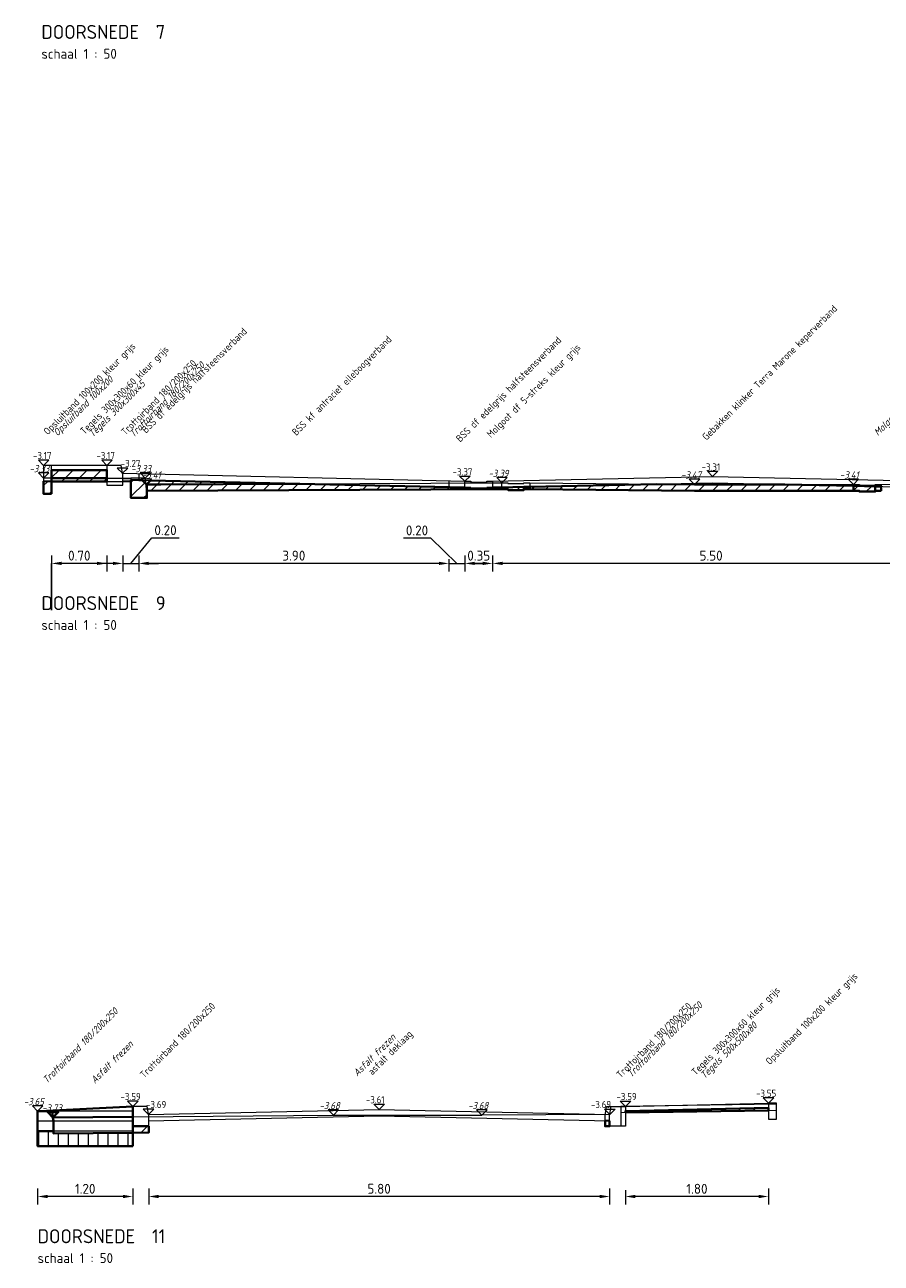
# Model space of a CAD drawing. Header units: metres. Extents: x 162359 to 162848, y 502589 to 502892.
# Tile 4 of 49: x 162791 to 162802, y 502673 to 502689. Entities that reach past the tile are written whole.
import ezdxf

# ---------------------------------------------------------------- set-up
doc = ezdxf.new("R2010")
doc.units = ezdxf.units.M
doc.linetypes.add('DGN2', pattern=[10.152526, 5.076263, -5.076263])
for name, color, linetype, lineweight in [('DD-LIJNDIKTE25', 7, 'Continuous', 13), ('N-BH-GW-GROND_ZAND_CUNETZAND-WERK-A', 7, 'Continuous', 40), ('N-WB-TEKST18', 7, 'Continuous', 13), ('N-WE-GW-OPHOGING-WERK-A-50', 92, 'Continuous', 18), ('V-BH-VH-KANTOPSLUITING_TROTTOIRBAND-SD', 6, 'Continuous', 30), ('V-WB-VERHARDING-MATERIAALGRENS', 6, 'DGN2', 0), ('X-XX-AL-DETAIL1-GD', 7, 'Continuous', 25), ('X-XX-AL-M', 7, 'Continuous', 18), ('X-XX-AL-T25', 7, 'Continuous', 25), ('X-XX-AL-T35', 50, 'Continuous', 35)]:
    doc.layers.add(name, color=color, linetype=linetype, lineweight=lineweight)
doc.styles.add('ISO', font='isocp3.shx', dxfattribs={"height": 0.36})
doc.styles.add('NLCS-ISO-M50-T25', font='NLCS-ISO.ttf', dxfattribs={"height": 0.125})
doc.styles.add('NLCS-ISO-M50-T35', font='NLCS-ISO.ttf', dxfattribs={"height": 0.175})
doc.dimstyles.new('NLCS-M50-T25-PIJL_L2_H2', dxfattribs={"dimscale": 0.05, "dimtxt": 2.5, "dimasz": 2.5, "dimexe": 2, "dimexo": 2, "dimgap": 0.7, "dimtad": 1, "dimzin": 0, "dimdsep": 46, "dimtxsty": 'NLCS-ISO-M50-T25', "dimcen": 0, "dimdle": 2, "dimclrd": 256, "dimclre": 256, "dimclrt": 256, "dimazin": 0, "dimtfac": 1, "dimtdec": 3, "dimtofl": 0, "dimtmove": 0, "dimatfit": 3, "dimfxl": 2, "dimfxlon": 1, "dimtfillclr": 256, "dimtolj": 1, "dimtzin": 0, "dimlwd": -1, "dimlwe": -1, "dimarcsym": 0})
pattern_1 = [(225, (0, 0), (0.088388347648, -0.088388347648), [])]
pattern_2 = [(180, (0, 0), (-1e-17, -0.125), [])]

# ---------------------------------------------------------------- blocks, each defined once
blk = doc.blocks.new('*D185')
at = {"layer": 'X-XX-AL-M', "transparency": 16777216}
for p, q in [((162791.537, 502682.114), (162791.537, 502681.914)), ((162792.234, 502682.114), (162792.234, 502681.914)), ((162792.109, 502682.014), (162791.662, 502682.014))]:
    blk.add_line(p, q, dxfattribs=at)
for points in [[(162791.662, 502682.035), (162791.662, 502681.994), (162791.537, 502682.014)], [(162792.109, 502682.035), (162792.109, 502681.994), (162792.234, 502682.014)]]:
    blk.add_solid(points, dxfattribs=at)
at = {"layer": 'X-XX-AL-M', "transparency": 16777216, "insert": (162791.886, 502682.112), "char_height": 0.125, "attachment_point": 5, "style": 'NLCS-ISO-M50-T25'}
blk.add_mtext('\\A1;0.70', dxfattribs=at)
blk = doc.blocks.new('*D186')
at = {"layer": 'X-XX-AL-M', "transparency": 16777216}
for p, q in [((162792.634, 502682.114), (162792.634, 502681.914)), ((162796.413, 502682.014), (162792.759, 502682.014)), ((162796.538, 502682.067), (162796.538, 502681.914))]:
    blk.add_line(p, q, dxfattribs=at)
for points in [[(162792.759, 502682.035), (162792.759, 502681.994), (162792.634, 502682.014)], [(162796.413, 502682.035), (162796.413, 502681.994), (162796.538, 502682.014)]]:
    blk.add_solid(points, dxfattribs=at)
at = {"layer": 'X-XX-AL-M', "transparency": 16777216, "insert": (162794.586, 502682.112), "char_height": 0.125, "attachment_point": 5, "style": 'NLCS-ISO-M50-T25'}
blk.add_mtext('\\A1;3.90', dxfattribs=at)
blk = doc.blocks.new('*D187')
at = {"layer": 'X-XX-AL-M', "transparency": 16777216}
for p, q in [((162796.309, 502682.331), (162795.964, 502682.331)), ((162796.638, 502682.014), (162796.309, 502682.331)), ((162796.413, 502682.014), (162796.288, 502682.014)), ((162796.538, 502682.014), (162796.538, 502681.914)), ((162796.538, 502682.014), (162796.738, 502682.014)), ((162796.738, 502682.014), (162796.738, 502681.914)), ((162796.863, 502682.014), (162796.988, 502682.014))]:
    blk.add_line(p, q, dxfattribs=at)
for points in [[(162796.413, 502682.035), (162796.413, 502681.994), (162796.538, 502682.014)], [(162796.863, 502682.035), (162796.863, 502681.994), (162796.738, 502682.014)]]:
    blk.add_solid(points, dxfattribs=at)
at = {"layer": 'X-XX-AL-M', "transparency": 16777216, "insert": (162796.136, 502682.429), "char_height": 0.125, "attachment_point": 5, "style": 'NLCS-ISO-M50-T25'}
blk.add_mtext('\\A1;0.20', dxfattribs=at)
blk = doc.blocks.new('*D188')
at = {"layer": 'X-XX-AL-M', "transparency": 16777216}
for p, q in [((162796.738, 502682.114), (162796.738, 502681.914)), ((162797.088, 502682.114), (162797.088, 502681.914)), ((162796.963, 502682.014), (162796.863, 502682.014))]:
    blk.add_line(p, q, dxfattribs=at)
for points in [[(162796.863, 502682.035), (162796.863, 502681.994), (162796.738, 502682.014)], [(162796.963, 502682.035), (162796.963, 502681.994), (162797.088, 502682.014)]]:
    blk.add_solid(points, dxfattribs=at)
at = {"layer": 'X-XX-AL-M', "transparency": 16777216, "insert": (162796.913, 502682.112), "char_height": 0.125, "attachment_point": 5, "style": 'NLCS-ISO-M50-T25'}
blk.add_mtext('\\A1;0.35', dxfattribs=at)
blk = doc.blocks.new('*D189')
at = {"layer": 'X-XX-AL-M', "transparency": 16777216}
for p, q in [((162802.586, 502682.101), (162802.586, 502681.914)), ((162797.088, 502682.021), (162797.088, 502681.914)), ((162802.461, 502682.014), (162797.213, 502682.014))]:
    blk.add_line(p, q, dxfattribs=at)
for points in [[(162797.213, 502682.035), (162797.213, 502681.994), (162797.088, 502682.014)], [(162802.461, 502682.035), (162802.461, 502681.994), (162802.586, 502682.014)]]:
    blk.add_solid(points, dxfattribs=at)
at = {"layer": 'X-XX-AL-M', "transparency": 16777216, "insert": (162799.837, 502682.112), "char_height": 0.125, "attachment_point": 5, "style": 'NLCS-ISO-M50-T25'}
blk.add_mtext('\\A1;5.50', dxfattribs=at)
blk = doc.blocks.new('*D156')
at = {"layer": 'X-XX-AL-M', "transparency": 16777216}
for p, q in [((162792.759, 502674.147), (162792.759, 502673.947)), ((162798.559, 502674.147), (162798.559, 502673.947)), ((162798.434, 502674.047), (162792.884, 502674.047))]:
    blk.add_line(p, q, dxfattribs=at)
for points in [[(162792.884, 502674.068), (162792.884, 502674.026), (162792.759, 502674.047)], [(162798.434, 502674.068), (162798.434, 502674.026), (162798.559, 502674.047)]]:
    blk.add_solid(points, dxfattribs=at)
at = {"layer": 'X-XX-AL-M', "transparency": 16777216, "insert": (162795.659, 502674.144), "char_height": 0.125, "attachment_point": 5, "style": 'NLCS-ISO-M50-T25'}
blk.add_mtext('\\A1;5.80', dxfattribs=at)
blk = doc.blocks.new('*D157')
at = {"layer": 'X-XX-AL-M', "transparency": 16777216}
for p, q in [((162798.759, 502674.128), (162798.759, 502673.947)), ((162800.559, 502674.147), (162800.559, 502673.947)), ((162800.434, 502674.047), (162798.884, 502674.047))]:
    blk.add_line(p, q, dxfattribs=at)
for points in [[(162798.884, 502674.068), (162798.884, 502674.026), (162798.759, 502674.047)], [(162800.434, 502674.068), (162800.434, 502674.026), (162800.559, 502674.047)]]:
    blk.add_solid(points, dxfattribs=at)
at = {"layer": 'X-XX-AL-M', "transparency": 16777216, "insert": (162799.659, 502674.144), "char_height": 0.125, "attachment_point": 5, "style": 'NLCS-ISO-M50-T25'}
blk.add_mtext('\\A1;1.80', dxfattribs=at)
blk = doc.blocks.new('*D132')
at = {"layer": 'X-XX-AL-M', "transparency": 16777216}
for p, q in [((162791.361, 502674.147), (162791.361, 502673.947)), ((162792.559, 502674.147), (162792.559, 502673.947)), ((162792.434, 502674.047), (162791.486, 502674.047))]:
    blk.add_line(p, q, dxfattribs=at)
for points in [[(162791.486, 502674.068), (162791.486, 502674.026), (162791.361, 502674.047)], [(162792.434, 502674.068), (162792.434, 502674.026), (162792.559, 502674.047)]]:
    blk.add_solid(points, dxfattribs=at)
at = {"layer": 'X-XX-AL-M', "transparency": 16777216, "insert": (162791.96, 502674.144), "char_height": 0.125, "attachment_point": 5, "style": 'NLCS-ISO-M50-T25'}
blk.add_mtext('\\A1;1.20', dxfattribs=at)
blk = doc.blocks.new('*D393')
at = {"layer": 'X-XX-AL-M', "transparency": 16777216}
for p, q in [((162792.534, 502682.014), (162792.798, 502682.335)), ((162792.798, 502682.335), (162793.143, 502682.335)), ((162792.434, 502682.114), (162792.434, 502681.914)), ((162792.634, 502682.114), (162792.634, 502681.914)), ((162792.309, 502682.014), (162792.184, 502682.014)), ((162792.434, 502682.014), (162792.634, 502682.014)), ((162792.759, 502682.014), (162792.884, 502682.014))]:
    blk.add_line(p, q, dxfattribs=at)
for points in [[(162792.309, 502682.035), (162792.309, 502681.994), (162792.434, 502682.014)], [(162792.759, 502682.035), (162792.759, 502681.994), (162792.634, 502682.014)]]:
    blk.add_solid(points, dxfattribs=at)
at = {"layer": 'X-XX-AL-M', "transparency": 16777216, "insert": (162792.971, 502682.432), "char_height": 0.125, "attachment_point": 5, "style": 'NLCS-ISO-M50-T25'}
blk.add_mtext('\\A1;0.20', dxfattribs=at)

msp = doc.modelspace()

# ---------------------------------------------------------------- hatches: boundary and pattern name
at = {"layer": 'N-WE-GW-OPHOGING-WERK-A-50'}
h = msp.add_hatch(dxfattribs=at)
h.set_pattern_fill('AGW-WERK_ONTGRAVEN-SO', color=256, scale=0.025, angle=90, pattern_type=2)
h.set_pattern_definition(pattern_1)
h.paths.add_polyline_path([(162792.234, 502683.088), (162791.537, 502683.088), (162791.537, 502683.188), (162792.234, 502683.188)])
h = msp.add_hatch(dxfattribs=at)
h.set_pattern_fill('AGW-WERK_ONTGRAVEN-SO', color=256, scale=0.025, angle=90, pattern_type=2)
h.set_pattern_definition(pattern_1)
h.paths.add_polyline_path([(162791.537, 502682.888), (162791.437, 502682.888), (162791.437, 502683.048), (162791.537, 502683.043)])
h = msp.add_hatch(dxfattribs=at)
h.set_pattern_fill('AGW-WERK_ONTGRAVEN-SO', color=256, scale=0.025, angle=90, pattern_type=2)
h.set_pattern_definition(pattern_1)
h.paths.add_polyline_path([(162791.537, 502683.043), (162791.537, 502683.088), (162792.234, 502683.088), (162792.234, 502683.043)])
h = msp.add_hatch(dxfattribs=at)
h.set_pattern_fill('AGW-WERK_ONTGRAVEN-SO', color=256, scale=0.025, angle=90, pattern_type=2)
h.set_pattern_definition(pattern_1)
h.paths.add_polyline_path([(162792.634, 502683.062), (162792.635, 502683.063), (162792.675, 502683.062), (162792.73, 502683.008), (162792.736, 502682.927), (162792.736, 502682.838), (162792.536, 502682.838), (162792.536, 502683.065), (162792.634, 502683.063)])
h = msp.add_hatch(dxfattribs=at)
h.set_pattern_fill('AGW-WERK_ONTGRAVEN-SO', color=256, scale=0.025, angle=90, pattern_type=2)
h.set_pattern_definition(pattern_1)
h.paths.add_polyline_path([(162792.73, 502683.008), (162792.782, 502683.059), (162794.663, 502683.016), (162792.913, 502683.008)])
h = msp.add_hatch(dxfattribs=at)
h.set_pattern_fill('AGW-WERK_ONTGRAVEN-SO', color=256, scale=0.025, angle=90, pattern_type=2)
h.set_pattern_definition(pattern_1)
h.paths.add_polyline_path([(162792.736, 502682.927), (162792.736, 502682.968), (162792.734, 502683.007), (162794.663, 502683.016), (162796.738, 502682.968), (162796.814, 502682.958), (162797.014, 502682.958), (162797.088, 502682.968), (162797.205, 502682.97), (162797.205, 502682.948), (162797.205, 502682.948)])
h = msp.add_hatch(dxfattribs=at)
h.set_pattern_fill('AGW-WERK_ONTGRAVEN-SO', color=256, scale=0.025, angle=90, pattern_type=2)
h.set_pattern_definition(pattern_1)
h.paths.add_polyline_path([(162799.628, 502683.008), (162800.765, 502683.008), (162801.628, 502682.989), (162801.628, 502682.928), (162799.628, 502682.928), (162797.556, 502682.948), (162797.556, 502682.978), (162799.148, 502683.012)])
h = msp.add_hatch(dxfattribs=at)
h.set_pattern_fill('AGW-WERK_ONTGRAVEN-SO', color=256, scale=0.025, angle=90, pattern_type=2)
h.set_pattern_definition(pattern_1)
h.paths.add_polyline_path([(162797.482, 502682.938), (162797.282, 502682.938), (162797.282, 502682.948), (162797.205, 502682.97), (162797.481, 502682.976)])
h = msp.add_hatch(dxfattribs=at)
h.set_pattern_fill('AGW-WERK_ONTGRAVEN-SO', color=256, scale=0.025, angle=90, pattern_type=2)
h.set_pattern_definition(pattern_1)
h.paths.add_polyline_path([(162797.556, 502682.978), (162797.556, 502682.948), (162797.482, 502682.948), (162797.482, 502682.938), (162797.481, 502682.976)])
h = msp.add_hatch(dxfattribs=at)
h.set_pattern_fill('AGW-WERK_ONTGRAVEN-SO', color=256, scale=0.025, angle=90, pattern_type=2)
h.set_pattern_definition(pattern_1)
h.paths.add_polyline_path([(162801.904, 502682.918), (162801.704, 502682.918), (162801.704, 502682.928), (162801.628, 502682.928), (162801.628, 502682.989), (162801.903, 502682.983)])
h = msp.add_hatch(dxfattribs=at)
h.set_pattern_fill('AGW-WERK_ONTGRAVEN-SO', color=256, scale=0.025, angle=90, pattern_type=2)
h.set_pattern_definition(pattern_1)
h.paths.add_polyline_path([(162801.978, 502682.928), (162801.904, 502682.928), (162801.904, 502682.918), (162801.903, 502682.983), (162801.978, 502682.981)])
h = msp.add_hatch(dxfattribs=at)
h.set_pattern_fill('AGW-WERK_ONTGRAVEN-SO', color=256, scale=0.025, angle=45, pattern_type=2)
h.set_pattern_definition(pattern_2)
h.paths.add_polyline_path([(162791.488, 502675.107), (162791.554, 502675.041), (162791.561, 502675.001), (162791.561, 502674.871), (162791.361, 502674.871), (162791.361, 502675.121), (162791.478, 502675.121)])
h = msp.add_hatch(dxfattribs=at)
h.set_pattern_fill('AGW-WERK_ONTGRAVEN-SO', color=256, scale=0.025, angle=45, pattern_type=2)
h.set_pattern_definition(pattern_2)
h.paths.add_polyline_path([(162791.473, 502675.127), (162792.559, 502675.181), (162792.559, 502675.049), (162791.554, 502675.041), (162791.621, 502675.107), (162791.541, 502675.121), (162791.478, 502675.121)])
h = msp.add_hatch(dxfattribs=at)
h.set_pattern_fill('AGW-WERK_ONTGRAVEN-SO', color=256, scale=0.025, angle=90, pattern_type=2)
h.set_pattern_definition(pattern_1)
h.paths.add_polyline_path([(162798.759, 502675.102), (162798.759, 502675.121), (162800.559, 502675.161), (162800.559, 502675.129)])
h = msp.add_hatch(dxfattribs=at)
h.set_pattern_fill('AGW-WERK_ONTGRAVEN-SO', color=256, scale=0.025, angle=45, pattern_type=2)
h.set_pattern_definition(pattern_2)
h.paths.add_polyline_path([(162792.559, 502675.049), (162792.559, 502674.849), (162791.561, 502674.841), (162791.561, 502675.001), (162791.554, 502675.041)])
h = msp.add_hatch(dxfattribs=at)
h.set_pattern_fill('AGW-WERK_ONTGRAVEN-SO', color=256, scale=0.025, angle=90, pattern_type=2)
h.set_pattern_definition(pattern_1)
h.paths.add_polyline_path([(162792.559, 502674.931), (162792.759, 502674.931), (162792.759, 502674.851), (162792.559, 502674.849)])
h.paths.add_polyline_path([(162798.559, 502675.001), (162798.559, 502674.931), (162798.502, 502674.931), (162798.502, 502675.002)])
h = msp.add_hatch(dxfattribs=at)
h.set_pattern_fill('AGW-WERK_ONTGRAVEN-SO', color=256, scale=0.025, angle=315, pattern_type=2)
h.set_pattern_definition([(90, (0, 0), (-0.125, 5e-12), [])])
h.paths.add_polyline_path([(162792.559, 502674.681), (162791.361, 502674.681), (162791.361, 502674.871), (162791.561, 502674.871), (162791.561, 502674.841), (162792.559, 502674.849)])

# ---------------------------------------------------------------- linework, layer by layer
at = {"layer": 'DD-LIJNDIKTE25'}
for p, q in [((162792.234, 502683.248), (162791.537, 502683.248)), ((162792.234, 502683.188), (162791.537, 502683.188)), ((162792.43, 502683.148), (162796.738, 502683.048)), ((162792.434, 502683.068), (162796.738, 502682.968)), ((162792.634, 502683.142), (162792.634, 502683.062)), ((162796.538, 502683.052), (162796.538, 502682.972)), ((162798.759, 502675.181), (162800.559, 502675.221)), ((162792.559, 502675.181), (162791.361, 502675.121)), ((162798.759, 502675.121), (162800.559, 502675.161))]:
    msp.add_line(p, q, dxfattribs=at)
at = {"layer": 'DD-LIJNDIKTE25', "flags": 128}
for points in [[(162791.437, 502683.048), (162791.537, 502683.048), (162791.537, 502683.248), (162791.437, 502683.248), (162791.437, 502683.048)], [(162792.434, 502683.128), (162792.414, 502683.248), (162792.414, 502683.248), (162792.234, 502683.248), (162792.234, 502682.998), (162792.434, 502682.998), (162792.434, 502683.128)], [(162796.738, 502682.968), (162796.738, 502683.048), (162796.813, 502683.048), (162796.813, 502683.038), (162797.013, 502683.038), (162797.013, 502683.048), (162797.088, 502683.048), (162797.088, 502682.968), (162797.014, 502682.968), (162797.014, 502682.958), (162796.814, 502682.958), (162796.814, 502682.968), (162796.738, 502682.968)], [(162797.086, 502683.048), (162799.856, 502683.108), (162802.588, 502683.048)], [(162797.088, 502682.968), (162799.856, 502683.028), (162802.586, 502682.968)], [(162800.559, 502675.021), (162800.659, 502675.021), (162800.659, 502675.221), (162800.559, 502675.221), (162800.559, 502675.021)], [(162792.759, 502675.061), (162792.739, 502675.181), (162792.559, 502675.181), (162792.559, 502674.931), (162792.759, 502674.931), (162792.759, 502675.061)], [(162792.755, 502675.081), (162795.659, 502675.141), (162798.563, 502675.081)], [(162798.559, 502675.061), (162798.579, 502675.181), (162798.759, 502675.181), (162798.759, 502674.931), (162798.559, 502674.931), (162798.559, 502675.061)], [(162792.757, 502675.001), (162795.659, 502675.061), (162798.561, 502675.001)]]:
    msp.add_lwpolyline(points, dxfattribs=at)
at = {"layer": 'N-BH-GW-GROND_ZAND_CUNETZAND-WERK-A'}
for p, q in [((162791.488, 502675.107), (162791.621, 502675.107)), ((162792.559, 502674.931), (162792.559, 502674.681))]:
    msp.add_line(p, q, dxfattribs=at)
at = {"layer": 'N-BH-GW-GROND_ZAND_CUNETZAND-WERK-A', "flags": 128}
for points in [[(162792.234, 502683.088), (162791.537, 502683.088), (162791.537, 502683.188), (162792.234, 502683.188), (162792.234, 502683.088)], [(162791.537, 502682.888), (162791.437, 502682.888), (162791.437, 502683.048), (162791.537, 502683.043), (162791.537, 502682.888)], [(162791.537, 502683.043), (162791.537, 502683.088), (162792.234, 502683.088), (162792.234, 502683.043), (162791.537, 502683.043)], [(162792.634, 502683.062), (162792.635, 502683.063), (162792.675, 502683.062), (162792.73, 502683.008), (162792.736, 502682.927), (162792.736, 502682.838), (162792.536, 502682.838), (162792.536, 502683.065), (162792.634, 502683.063), (162792.634, 502683.062)], [(162792.913, 502683.008), (162792.73, 502683.008), (162792.782, 502683.059), (162794.663, 502683.016)], [(162792.736, 502682.927), (162792.736, 502682.968), (162792.734, 502683.007), (162794.663, 502683.016), (162796.738, 502682.968), (162796.814, 502682.958), (162797.014, 502682.958), (162797.088, 502682.968), (162797.205, 502682.97), (162797.205, 502682.948), (162797.205, 502682.948), (162792.736, 502682.927)], [(162801.628, 502682.928), (162799.628, 502682.928), (162797.556, 502682.948), (162797.556, 502682.978), (162799.148, 502683.012), (162799.628, 502683.008), (162800.765, 502683.008), (162801.628, 502682.989)], [(162797.482, 502682.938), (162797.282, 502682.938), (162797.282, 502682.948), (162797.205, 502682.97), (162797.481, 502682.976)], [(162797.205, 502682.948), (162797.205, 502682.97), (162797.282, 502682.948), (162797.205, 502682.948)], [(162797.556, 502682.948), (162797.482, 502682.948), (162797.482, 502682.938), (162797.481, 502682.976), (162797.556, 502682.978)], [(162801.904, 502682.918), (162801.704, 502682.918), (162801.704, 502682.928), (162801.628, 502682.928), (162801.628, 502682.989), (162801.903, 502682.983)], [(162801.978, 502682.928), (162801.904, 502682.928), (162801.904, 502682.918), (162801.903, 502682.983), (162801.978, 502682.981), (162801.978, 502682.928)], [(162791.561, 502675.001), (162791.561, 502674.871), (162791.361, 502674.871), (162791.361, 502675.121), (162791.478, 502675.121), (162791.488, 502675.107)], [(162791.473, 502675.127), (162792.559, 502675.181), (162792.559, 502675.049), (162791.554, 502675.041), (162791.621, 502675.107), (162791.541, 502675.121), (162791.478, 502675.121), (162791.473, 502675.127)], [(162791.543, 502675.107), (162791.554, 502675.041), (162791.488, 502675.107)], [(162791.554, 502675.041), (162791.543, 502675.107)], [(162798.759, 502675.102), (162798.759, 502675.121), (162800.559, 502675.161), (162800.559, 502675.129), (162798.759, 502675.102)], [(162792.559, 502675.049), (162792.559, 502674.849), (162791.561, 502674.841), (162791.561, 502675.001), (162791.554, 502675.041), (162792.559, 502675.049)], [(162792.559, 502674.931), (162792.759, 502674.931), (162792.759, 502674.851), (162792.559, 502674.849)], [(162798.559, 502675.001), (162798.559, 502674.931), (162798.502, 502674.931), (162798.502, 502675.002), (162798.559, 502675.001)], [(162792.559, 502674.681), (162791.361, 502674.681), (162791.361, 502674.871), (162791.561, 502674.871), (162791.561, 502674.841), (162792.559, 502674.849)]]:
    msp.add_lwpolyline(points, dxfattribs=at)
at = {"layer": 'N-WB-TEKST18', "flags": 128}
for points in [[(162791.437, 502683.248), (162791.504, 502683.314), (162791.371, 502683.314), (162791.437, 502683.248)], [(162792.234, 502683.248), (162792.3, 502683.314), (162792.168, 502683.314), (162792.234, 502683.248)], [(162792.43, 502683.148), (162792.497, 502683.214), (162792.364, 502683.214), (162792.43, 502683.148)], [(162799.856, 502683.108), (162799.79, 502683.174), (162799.922, 502683.174), (162799.856, 502683.108)], [(162796.738, 502683.048), (162796.671, 502683.114), (162796.804, 502683.114), (162796.738, 502683.048)], [(162792.559, 502675.181), (162792.625, 502675.247), (162792.493, 502675.247), (162792.559, 502675.181)], [(162798.759, 502675.181), (162798.693, 502675.247), (162798.826, 502675.247), (162798.759, 502675.181)], [(162800.559, 502675.221), (162800.625, 502675.287), (162800.493, 502675.287), (162800.559, 502675.221)], [(162792.755, 502675.081), (162792.822, 502675.147), (162792.689, 502675.147), (162792.755, 502675.081)], [(162795.659, 502675.141), (162795.593, 502675.207), (162795.725, 502675.207), (162795.659, 502675.141)], [(162798.563, 502675.081), (162798.497, 502675.147), (162798.629, 502675.147), (162798.563, 502675.081)]]:
    msp.add_lwpolyline(points, dxfattribs=at)
at = {"layer": 'V-BH-VH-KANTOPSLUITING_TROTTOIRBAND-SD', "linetype": 'DGN2', "lineweight": 0}
for p, q in [((162791.537, 502683.088), (162792.536, 502683.088)), ((162791.537, 502683.043), (162792.536, 502683.043)), ((162792.734, 502683.007), (162797.205, 502683.028)), ((162796.738, 502683.028), (162797.205, 502683.028)), ((162801.978, 502683.008), (162807.239, 502683.058)), ((162792.73, 502683.008), (162793.232, 502683.008)), ((162792.736, 502682.927), (162797.206, 502682.948)), ((162791.554, 502675.041), (162795.083, 502675.071)), ((162795.083, 502675.071), (162796.952, 502675.071)), ((162798.563, 502675.081), (162796.952, 502675.071)), ((162800.659, 502675.211), (162798.702, 502675.181)), ((162800.66, 502675.131), (162798.703, 502675.101)), ((162792.759, 502674.931), (162792.759, 502674.851)), ((162791.561, 502674.871), (162791.561, 502674.841)), ((162791.561, 502674.841), (162792.759, 502674.851))]:
    msp.add_line(p, q, dxfattribs=at)
at = {"layer": 'V-BH-VH-KANTOPSLUITING_TROTTOIRBAND-SD', "linetype": 'DGN2', "lineweight": 0, "flags": 128}
for points in [[(162791.437, 502682.888), (162791.537, 502682.888), (162791.537, 502683.088), (162791.437, 502683.088), (162791.437, 502682.888)], [(162792.736, 502682.968), (162792.716, 502683.088), (162792.536, 502683.088), (162792.536, 502682.838), (162792.736, 502682.838), (162792.736, 502682.968)], [(162797.205, 502682.948), (162797.205, 502683.028), (162797.28, 502683.028), (162797.281, 502683.018), (162797.481, 502683.018), (162797.481, 502683.028), (162797.556, 502683.028), (162797.556, 502682.948), (162797.482, 502682.948), (162797.482, 502682.938), (162797.282, 502682.938), (162797.282, 502682.948), (162797.205, 502682.948)], [(162797.556, 502683.028), (162799.628, 502683.008), (162801.628, 502683.008)], [(162797.556, 502682.948), (162799.628, 502682.928), (162801.628, 502682.928)], [(162801.628, 502682.928), (162801.628, 502683.008), (162801.703, 502683.008), (162801.703, 502682.998), (162801.903, 502682.998), (162801.903, 502683.008), (162801.978, 502683.008), (162801.978, 502682.928), (162801.904, 502682.928), (162801.904, 502682.918), (162801.704, 502682.918), (162801.704, 502682.928), (162801.628, 502682.928)], [(162791.561, 502675.001), (162791.541, 502675.121), (162791.361, 502675.121), (162791.361, 502674.871), (162791.561, 502674.871), (162791.561, 502675.001)], [(162798.502, 502675.061), (162798.522, 502675.181), (162798.702, 502675.181), (162798.702, 502674.931), (162798.502, 502674.931), (162798.502, 502675.061)]]:
    msp.add_lwpolyline(points, dxfattribs=at)
at = {"layer": 'V-WB-VERHARDING-MATERIAALGRENS', "flags": 128}
for points in [[(162791.437, 502683.088), (162791.504, 502683.154), (162791.371, 502683.154), (162791.437, 502683.088)], [(162792.716, 502683.088), (162792.783, 502683.154), (162792.65, 502683.154), (162792.716, 502683.088)], [(162792.73, 502683.008), (162792.796, 502683.074), (162792.664, 502683.074), (162792.73, 502683.008)], [(162797.205, 502683.028), (162797.272, 502683.094), (162797.139, 502683.094), (162797.205, 502683.028)], [(162799.628, 502683.008), (162799.695, 502683.074), (162799.562, 502683.074), (162799.628, 502683.008)], [(162801.628, 502683.008), (162801.694, 502683.074), (162801.562, 502683.074), (162801.628, 502683.008)], [(162791.361, 502675.121), (162791.427, 502675.187), (162791.295, 502675.187), (162791.361, 502675.121)], [(162791.554, 502675.041), (162791.621, 502675.107), (162791.488, 502675.107), (162791.554, 502675.041)], [(162795.083, 502675.071), (162795.149, 502675.137), (162795.017, 502675.137), (162795.083, 502675.071)], [(162796.952, 502675.071), (162797.019, 502675.137), (162796.886, 502675.137), (162796.952, 502675.071)]]:
    msp.add_lwpolyline(points, dxfattribs=at)
at = {"layer": 'X-XX-AL-DETAIL1-GD', "flags": 128}
msp.add_lwpolyline([(162791.537, 502682.014), (162791.537, 502681.427)], dxfattribs=at)
at = {"layer": 'X-XX-AL-M'}
for p, q in [((162792.559, 502674.931), (162792.559, 502674.681)), ((162791.361, 502674.871), (162791.361, 502674.681)), ((162792.559, 502674.681), (162791.361, 502674.681))]:
    msp.add_line(p, q, dxfattribs=at)

# ---------------------------------------------------------------- texts
at = {"layer": 'N-WB-TEKST18', "char_height": 0.09, "attachment_point": 7, "rotation": 45, "line_spacing_factor": 0.601667, "style": 'ISO'}
for s, insert in [('{\\C256;Gebakken klinker Terra Marone keperverband}', (162799.798, 502683.538)), ('{\\C256;BSS df edelgrijs halfsteensverband}', (162792.744, 502683.626)), ('{\\C256;Opsluitband 100x200 kleur grijs}', (162791.508, 502683.606)), ('{\\C256;BSS kf antraciet elleboogverband}', (162794.635, 502683.596)), ('{\\C256;BSS df edelgrijs halfsteensverband}', (162796.7, 502683.515)), ('\\pxt19;{\\C256;Tegels 300x300x60 kleur grijs}', (162791.97, 502683.611)), ('{\\C256;Trottoirband 180/200x250}', (162792.466, 502683.62)), ('{\\C256;Molgoot df 5-streks kleur grijs}', (162797.087, 502683.569)), ('{\\C256;Opsluitband 100x200 kleur grijs}', (162800.596, 502675.679)), ('{\\C256;Trottoirband 180/200x250}', (162792.703, 502675.53)), ('{\\C256;Trottoirband 180/200x250}', (162798.699, 502675.53)), ('\\pxt19;{\\C256;Tegels 300x300x60 kleur grijs}', (162799.663, 502675.546)), ('{\\C256;asfalt deklaag}', (162795.593, 502675.549))]:
    msp.add_mtext(s, dxfattribs=dict(at, insert=insert))
at = {"layer": 'N-WB-TEKST18', "linetype": 'Continuous', "char_height": 0.09, "line_spacing_factor": 0.8, "style": 'ISO'}
for s, insert, attachment_point, rotation in [('{\\Fisocp|c0;\\C256;-3.17}', (162791.536, 502683.417), 3, 360), ('{\\Fisocp|c0;\\C256;-3.17}', (162792.334, 502683.417), 3, 360), ('{\\Fisocp|c0;\\C256;-3.27}', (162792.655, 502683.317), 3, 360), ('{\\Fisocp|c0;\\C256;-3.37}', (162796.833, 502683.212), 3, 360), ('{\\Fisocp|c0;\\C256;-3.31}', (162799.951, 502683.272), 3, 360), ('{\\Fisocp|c0;\\C256;-3.55}', (162800.657, 502675.39), 3, 360), ('{\\Fisocp|c0;\\C256;-3.59}', (162792.659, 502675.35), 3, 360), ('{\\Fisocp|c0;\\C256;-3.69}', (162792.98, 502675.25), 3, 360), ('{\\Fisocp|c0;\\C256;-3.61}', (162795.493, 502675.31), 1, 0), ('{\\Fisocp|c0;\\C256;-3.69}', (162798.325, 502675.25), 1, 0), ('{\\Fisocp|c0;\\C256;-3.59}', (162798.646, 502675.35), 1, 0)]:
    msp.add_mtext(s, dxfattribs=dict(at, insert=insert, attachment_point=attachment_point, rotation=rotation))
at = {"layer": 'V-WB-VERHARDING-MATERIAALGRENS', "char_height": 0.09, "attachment_point": 7, "line_spacing_factor": 0.8, "style": 'ISO'}
for s, insert, rotation in [('{\\Fisocp|c0;\\Q15;\\C256;Trottoirband 180/200x250}', (162792.569, 502683.592), 45), ('{\\Fisocp|c0;\\Q15;\\C256;Opsluitband 100x200}', (162791.63, 502683.59), 45), ('{\\Fisocp|c0;\\Q15;\\C256;Tegels 300x300x45}', (162792.074, 502683.575), 45), ('{\\Fisocp|c0;\\Q15;\\C256;Molgoot BSS}', (162801.957, 502683.593), 45), ('{\\Fisocp|c0;\\Q15;\\C256;-3.33}', (162791.258, 502683.162), 360), ('{\\Fisocp|c0;\\Q15;\\C256;-3.33}', (162792.537, 502683.162), 360), ('{\\Fisocp|c0;\\Q15;\\C256;-3.41}', (162792.673, 502683.082), 360), ('{\\Fisocp|c0;\\Q15;\\C256;-3.39}', (162797.034, 502683.102), 360), ('{\\Fisocp|c0;\\Q15;\\C256;-3.47}', (162799.457, 502683.082), 360), ('{\\Fisocp|c0;\\Q15;\\C256;-3.41}', (162801.457, 502683.082), 360), ('{\\Fisocp|c0;\\Q15;\\C256;Trottoirband 180/200x250}', (162798.833, 502675.538), 45), ('{\\Fisocp|c0;\\Q15;\\C256;Trottoirband 180/200x250}', (162791.478, 502675.462), 45), ('{\\Fisocp|c0;\\Q15;\\C256;Tegels 500x500x80}', (162799.774, 502675.5), 45), ('{\\Fisocp|c0;\\Q15;\\C256;Asfalt frezen}', (162792.082, 502675.462), 45), ('{\\Fisocp|c0;\\Q15;\\C256;Asfalt frezen}', (162795.386, 502675.551), 45), ('{\\Fisocp|c0;\\Q15;\\C256;-3.65}', (162791.186, 502675.196), 360), ('{\\Fisocp|c0;\\Q15;\\C256;-3.68}', (162794.908, 502675.146), 360), ('{\\Fisocp|c0;\\Q15;\\C256;-3.68}', (162796.777, 502675.146), 360), ('{\\Fisocp|c0;\\Q15;\\C256;-3.73}', (162791.416, 502675.116), 360)]:
    msp.add_mtext(s, dxfattribs=dict(at, insert=insert, rotation=rotation))
at = {"layer": 'X-XX-AL-T25', "char_height": 0.125, "attachment_point": 7, "rotation": 360, "line_spacing_factor": 0.8, "style": 'NLCS-ISO-M50-T25'}
for insert in [(162791.409, 502688.365), (162791.409, 502681.177), (162791.361, 502673.209)]:
    msp.add_mtext('{\\C256;schaal 1 : 50}', dxfattribs=dict(at, insert=insert))
at = {"layer": 'X-XX-AL-T35', "char_height": 0.175, "attachment_point": 7, "rotation": 360, "line_spacing_factor": 0.8, "style": 'NLCS-ISO-M50-T35'}
for s, insert in [('{\\C256;DOORSNEDE  7}', (162791.409, 502688.615)), ('{\\C256;DOORSNEDE  9}', (162791.409, 502681.427)), ('\\pxt12;{\\C256;DOORSNEDE  11}', (162791.361, 502673.459))]:
    msp.add_mtext(s, dxfattribs=dict(at, insert=insert))

# ---------------------------------------------------------------- dimensions: what is measured, and where the dimension line sits
at = {"layer": 'X-XX-AL-M'}
dim = msp.add_linear_dim(base=(162792.634, 502682.014), p1=(162792.434, 502683.128), p2=(162792.634, 502683.128), dimstyle='NLCS-M50-T25-PIJL_L2_H2', override={"dimtmove": 1}, dxfattribs=at)
dim.commit()
dim.dimension.update_dxf_attribs({"geometry": '*D393', "text_midpoint": (162792.833, 502682.335), "dimtype": 160})
for base, p1, p2, angle, picture, middle in [((162791.537, 502682.014), (162792.234, 502682.746), (162791.537, 502682.636), 0, '*D185', (162791.886, 502682.112)), ((162792.634, 502682.014), (162796.538, 502682.167), (162792.634, 502682.258), 0, '*D186', (162794.586, 502682.112)), ((162796.738, 502682.014), (162797.088, 502682.324), (162796.738, 502682.324), 360, '*D188', (162796.913, 502682.112)), ((162797.088, 502682.014), (162802.586, 502682.201), (162797.088, 502682.121), 360, '*D189', (162799.837, 502682.112)), ((162792.759, 502674.047), (162798.559, 502674.643), (162792.759, 502674.578), 0, '*D156', (162795.659, 502674.144)), ((162791.361, 502674.047), (162792.559, 502674.288), (162791.361, 502674.288), 360, '*D132', (162791.96, 502674.144)), ((162798.759, 502674.047), (162800.559, 502674.318), (162798.759, 502674.228), 0, '*D157', (162799.659, 502674.144))]:
    dim = msp.add_linear_dim(base=base, p1=p1, p2=p2, angle=angle, dimstyle='NLCS-M50-T25-PIJL_L2_H2', dxfattribs=at)
    dim.commit()
    dim.dimension.update_dxf_attribs({"geometry": picture, "text_midpoint": middle})
dim = msp.add_linear_dim(base=(162796.738, 502682.014), p1=(162796.538, 502682.112), p2=(162796.738, 502682.107), angle=0, dimstyle='NLCS-M50-T25-PIJL_L2_H2', override={"dimtmove": 1}, dxfattribs=at)
dim.commit()
dim.dimension.update_dxf_attribs({"geometry": '*D187', "text_midpoint": (162796.274, 502682.331), "dimtype": 160})

doc.saveas('drawing.dxf')
